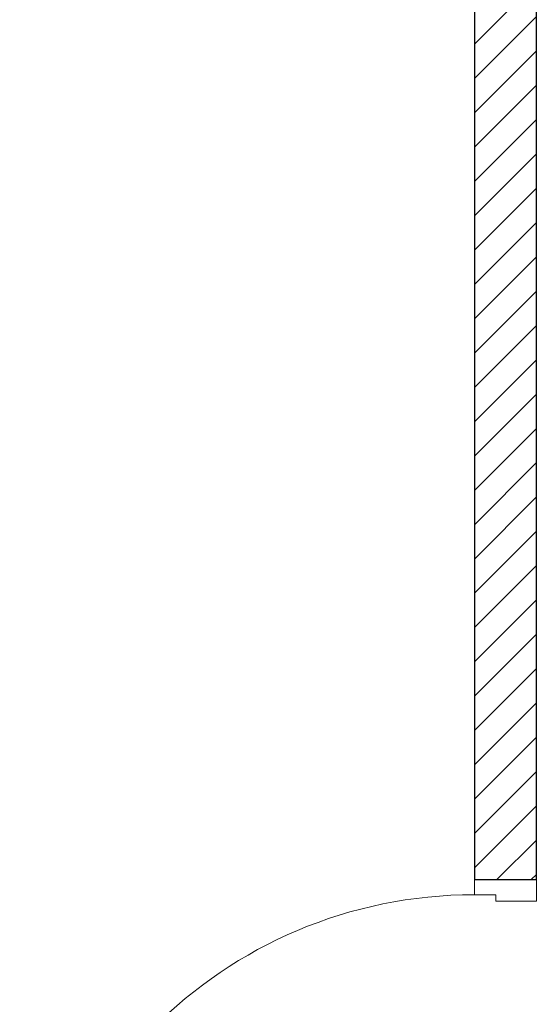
# Model space of a CAD drawing. Header units: millimetres. Extents: x -21056 to 421, y 9759 to 15589.
# Tile 38 of 120: x -4824 to -4728, y 10057 to 10239. Entities that reach past the tile are written whole.
import ezdxf

# ---------------------------------------------------------------- set-up
doc = ezdxf.new("R2010")
doc.units = ezdxf.units.MM
doc.header["$LTSCALE"] = 25
doc.header["$MEASUREMENT"] = 0
doc.linetypes.add('Przerywana', pattern=[240, 120, -120])
doc.layers.add('Drzwi ArchiCAD', color=7, linetype='Continuous')
doc.layers.add('KR_INW', color=7, linetype='Continuous')
for name, color, linetype, lineweight in [('Drzwi ArchiCAD_Nr_pióra__1', 7, 'Continuous', 13), ('Drzwi ArchiCAD_Nr_pióra__27', 7, 'Continuous', 25), ('KR_INW_Nr_pióra__101', 252, 'Continuous', 5), ('KR_INW_Nr_pióra__27', 7, 'Continuous', 25)]:
    doc.layers.add(name, color=color, linetype=linetype, lineweight=lineweight)

# ---------------------------------------------------------------- blocks, each defined once
blk = doc.blocks.new('Drzwi 19_29')
at = {"layer": 'Drzwi ArchiCAD_Nr_pióra__1', "linetype": 'Continuous'}
for p, q in [((381.9, 0), (381.9, 843.7)), ((381.9, 843.7), (421.9, 843.7)), ((421.9, 843.7), (421.9, 0)), ((-421.9, 0), (-449.9, 0)), ((-449.9, 0), (-449.9, -115)), ((-421.9, -40), (-421.9, 0)), ((421.9, 0), (381.9, 0)), ((449.9, 0), (421.9, 0)), ((421.9, 0), (421.9, -40)), ((449.9, -115), (449.9, 0)), ((-409.9, -40), (-421.9, -40)), ((-409.9, -115), (-409.9, -40)), ((421.9, -40), (409.9, -40)), ((409.9, -40), (409.9, -115)), ((-449.9, -115), (-409.9, -115)), ((409.9, -115), (449.9, -115))]:
    blk.add_line(p, q, dxfattribs=at)
at = {"layer": 'Drzwi ArchiCAD_Nr_pióra__1', "linetype": 'Przerywana'}
blk.add_arc((421.9, 0), 843.7, 90, 180, dxfattribs=at)
at = {"layer": 'Drzwi ArchiCAD_Nr_pióra__27', "linetype": 'Continuous'}
for p, q in [((-449.9, 0), (-449.9, -115)), ((449.9, 0), (449.9, -115))]:
    blk.add_line(p, q, dxfattribs=at)
blk = doc.blocks.new('Ściana_91', base_point=(200293.6, 113397.6))
at = {"layer": 'KR_INW_Nr_pióra__101', "linetype": 'Continuous'}
h = blk.add_hatch(dxfattribs=at)
h.set_pattern_fill('Cegła_licówka', color=256, style=0, pattern_type=2)
h.set_pattern_definition([(45, (0, 0), (-31.819804, 31.819804), [])])
h.paths.add_polyline_path([(200293.6, 112967.6), (200293.6, 108950.9), (200408.6, 108950.9), (200408.6, 112967.6)])
at = {"layer": 'KR_INW_Nr_pióra__27', "linetype": 'Continuous'}
blk.add_line((200293.6, 108950.9), (200408.6, 108950.9), dxfattribs=at)
at = {"layer": 'KR_INW_Nr_pióra__27', "linetype": 'Continuous', "flags": 128}
for points in [[(200293.6, 112967.6), (200293.6, 108950.9)], [(200408.6, 108950.9), (200408.6, 111632.9)]]:
    blk.add_lwpolyline(points, dxfattribs=at)
at = {"layer": 'Drzwi ArchiCAD', "linetype": 'Continuous', "xscale": -1, "zscale": 1000, "rotation": 90}
blk.add_blockref('Drzwi 19_29', (200293.6, 108501), dxfattribs=at)

msp = doc.modelspace()

# ---------------------------------------------------------------- block references
at = {"layer": 'KR_INW', "xscale": 0.1, "yscale": 0.1, "zscale": 0.1}
msp.add_blockref('Ściana_91', (-4739.49, 10524.68), dxfattribs=at)

doc.saveas('drawing.dxf')
